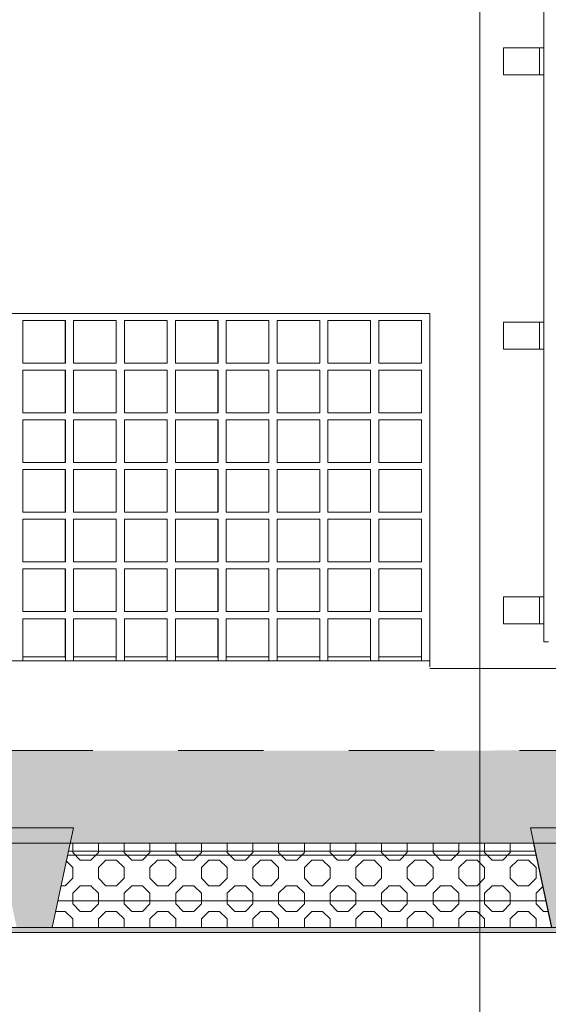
# Model space of a CAD drawing. Header units: millimetres. Extents: x -47038 to 86296, y -75637 to 48966.
# Tile 171 of 174: x 70525 to 72012, y 40534 to 43307. Entities that reach past the tile are written whole.
import ezdxf

# ---------------------------------------------------------------- set-up
doc = ezdxf.new("R2010")
doc.units = ezdxf.units.MM
doc.linetypes.add('Przerywana (2)', pattern=[48, 24, -24])
for name, color, linetype, lineweight, true_color in [('00 - DRABINA DACHOWA_Nr_pióra__95', 7, 'Continuous', 20, 0x7c7c7c), ('0_Nr_pióra__95', 7, 'Continuous', 20, 0x7c7c7c), ('280-A Dachy Powłoki_Nr_pióra__95', 7, 'Continuous', 20, 0x7c7c7c), ('410-K Osie główne_Nr_pióra__95', 7, 'Continuous', 20, 0x7c7c7c), ('450-K Belki nośne_Nr_pióra__95', 7, 'Continuous', 25, 0x7c7c7c), ('460 - Stropy_Nr_pióra__95', 7, 'Continuous', 20, 0x7c7c7c), ('Okna Archicada_Nr_pióra__95', 7, 'Continuous', 20, 0x7c7c7c)]:
    doc.layers.add(name, color=color, linetype=linetype, lineweight=lineweight, true_color=true_color)
for name, color, linetype, lineweight in [('450-K Belki_Nr_pióra__13', 7, 'Continuous', 25), ('Nowe_420 - Wełna mineralna_Nr_pióra__93', 9, 'Continuous', 20), ('XREF', 8, 'Continuous', 9)]:
    doc.layers.add(name, color=color, linetype=linetype, lineweight=lineweight)

# ---------------------------------------------------------------- blocks, each defined once
blk = doc.blocks.new('A$C67FE79C0')
at = {"layer": '280-A Dachy Powłoki_Nr_pióra__95', "linetype": 'Continuous', "lineweight": 5}
for points in [[(2971.45, 546.91), (24.72, 546.59), (24.72, 545.08), (2971.45, 545.41)], [(24.72, 545.08), (24.72, 520.99), (156.12, 521.01), (155.24, 525.13), (177.24, 525.13), (176.36, 521.01), (307.01, 521.02), (306.14, 525.13), (328.14, 525.13), (327.26, 521.03), (457, 521.04), (456.12, 525.13), (478.12, 525.13), (477.25, 521.04), (609.45, 521.06), (608.58, 525.13), (630.58, 525.13), (629.71, 521.06), (758.24, 521.07), (757.37, 525.13), (779.37, 525.13), (778.51, 521.08), (905.7, 521.09), (904.84, 525.13), (926.84, 525.13), (925.98, 521.09), (1058.53, 521.11), (1057.67, 525.13), (1079.67, 525.13), (1078.81, 521.11), (1207.44, 521.12), (1206.58, 525.13), (1228.58, 525.13), (1227.73, 521.13), (1358.14, 521.14), (1357.28, 525.13), (1379.28, 525.13), (1378.43, 521.14), (1515.84, 521.16), (1514.99, 525.13), (1536.99, 525.13), (1536.14, 521.16), (1673.31, 521.17), (1672.46, 525.13), (1694.46, 525.13), (1693.62, 521.18), (1792.42, 521.19), (1791.5, 525.13), (1827.5, 525.13), (1826.59, 521.19), (1959.72, 521.21), (1958.88, 525.13), (1980.88, 525.13), (1980.04, 521.21), (2110.56, 521.22), (2109.73, 525.13), (2131.73, 525.13), (2130.89, 521.22), (2261.08, 521.24), (2260.18, 525.13), (2296.18, 525.13), (2295.28, 521.24), (2394.9, 521.25), (2394, 525.13), (2430, 525.13), (2429.11, 521.26), (2561.6, 521.27), (2560.77, 525.13), (2582.77, 525.13), (2581.95, 521.27), (2712.14, 521.29), (2711.32, 525.13), (2733.32, 525.13), (2732.5, 521.29), (2862.17, 521.31), (2861.35, 525.13), (2883.35, 525.13), (2882.54, 521.31), (2971.45, 521.32), (2971.45, 545.41)], [(2581.95, 521.27), (2581.84, 520.77), (2712.25, 520.79), (2712.14, 521.29)]]:
    blk.add_hatch(color=8, dxfattribs=at).paths.add_polyline_path(points)
at = {"layer": '450-K Belki nośne_Nr_pióra__95', "linetype": 'Continuous', "lineweight": 5}
for points in [[(2576.77, 497.02), (2582.77, 525.13), (2560.77, 525.13), (2566.77, 497.03)], [(2727.32, 497.02), (2733.32, 525.13), (2711.32, 525.13), (2717.32, 497.03)]]:
    blk.add_hatch(color=8, dxfattribs=at).paths.add_polyline_path(points)
at = {"color": 8, "lineweight": 5}
for p, q in [((2581.84, 520.77), (2576.78, 497.04)), ((2712.19, 520.79), (2581.84, 520.77)), ((2717.26, 497.04), (2712.19, 520.79)), ((2576.78, 497.04), (2717.26, 497.04))]:
    blk.add_line(p, q, dxfattribs=at)
at = {"layer": '00 - DRABINA DACHOWA_Nr_pióra__95', "color": 8, "linetype": 'Continuous', "lineweight": 5}
for p, q in [((2715.15, 744.79), (2715.15, 766.81)), ((2703.72, 744.79), (2713.88, 744.79)), ((2703.72, 737.17), (2703.72, 744.79)), ((2713.88, 744.79), (2715.15, 744.79)), ((2713.88, 737.17), (2713.88, 744.79)), ((2715.15, 737.17), (2715.15, 744.79)), ((2703.72, 737.17), (2713.88, 737.17)), ((2713.88, 737.17), (2715.15, 737.17)), ((2715.15, 667.49), (2715.15, 737.17)), ((2703.72, 667.49), (2713.88, 667.49)), ((2703.72, 659.87), (2703.72, 667.49)), ((2713.88, 667.49), (2715.15, 667.49)), ((2713.88, 659.87), (2713.88, 667.49)), ((2715.15, 659.87), (2715.15, 667.49)), ((2703.72, 659.87), (2713.88, 659.87)), ((2713.88, 659.87), (2715.15, 659.87)), ((2715.15, 590.19), (2715.15, 659.87)), ((2703.72, 590.19), (2713.88, 590.19)), ((2703.72, 582.57), (2703.72, 590.19)), ((2713.88, 590.19), (2715.15, 590.19)), ((2713.88, 582.57), (2713.88, 590.19)), ((2715.15, 582.57), (2715.15, 590.19)), ((2703.72, 582.57), (2713.88, 582.57)), ((2713.88, 582.57), (2715.15, 582.57)), ((2715.15, 577.49), (2715.15, 582.57)), ((2715.15, 577.49), (2716.42, 577.49))]:
    blk.add_line(p, q, dxfattribs=at)
at = {"layer": '0_Nr_pióra__95', "color": 8, "linetype": 'Continuous', "lineweight": 5}
for p, q in [((2683.02, 572.17), (2423.02, 572.17)), ((2683.02, 570), (2971.42, 570))]:
    blk.add_line(p, q, dxfattribs=at)
at = {"layer": '280-A Dachy Powłoki_Nr_pióra__95', "color": 8, "linetype": 'Continuous', "lineweight": 5}
for p, q in [((2580.46, 573.22), (2568.47, 573.22)), ((2594.78, 573.22), (2582.79, 573.22)), ((2609.09, 573.22), (2597.1, 573.22)), ((2623.41, 573.22), (2611.42, 573.22)), ((2637.72, 573.22), (2625.73, 573.22)), ((2652.04, 573.23), (2640.05, 573.22)), ((2666.36, 573.23), (2654.37, 573.23)), ((2680.67, 573.23), (2668.68, 573.23)), ((2972.22, 520.82), (23.28, 520.49))]:
    blk.add_line(p, q, dxfattribs=at)
at = {"layer": '280-A Dachy Powłoki_Nr_pióra__95', "color": 8, "linetype": 'Przerywana (2)', "lineweight": 5}
blk.add_line((2972.22, 546.91), (23.28, 546.59), dxfattribs=at)
at = {"layer": '410-K Osie główne_Nr_pióra__95', "color": 8, "linetype": 'Continuous', "lineweight": 5}
blk.add_line((2697.12, 900), (2697.12, -300), dxfattribs=at)
at = {"layer": '450-K Belki nośne_Nr_pióra__95', "color": 8, "linetype": 'Continuous', "lineweight": 5}
for p, q in [((2560.77, 525.13), (2582.77, 525.13)), ((2582.77, 525.13), (2576.77, 497.02)), ((2711.32, 525.13), (2717.32, 497.03)), ((2711.32, 525.13), (2733.32, 525.13)), ((2566.77, 497.03), (2576.77, 497.02))]:
    blk.add_line(p, q, dxfattribs=at)
at = {"layer": '450-K Belki_Nr_pióra__13', "color": 8, "linetype": 'Continuous', "lineweight": 5}
blk.add_line((2581.36, 518.5), (2712.73, 518.5), dxfattribs=at)
at = {"layer": '460 - Stropy_Nr_pióra__95', "color": 8, "linetype": 'Continuous', "lineweight": 5}
for p, q in [((2712.98, 517.37), (2581.11, 517.37)), ((2715.71, 504.57), (2578.38, 504.57))]:
    blk.add_line(p, q, dxfattribs=at)
at = {"layer": 'Nowe_420 - Wełna mineralna_Nr_pióra__93', "color": 8, "linetype": 'Continuous', "lineweight": 5}
for p, q in [((2581.84, 520.77), (2576.78, 497.04)), ((2712.19, 520.79), (2581.84, 520.77)), ((2582.54, 518.16), (2582.54, 520.77)), ((2589.78, 518.16), (2589.78, 520.77)), ((2597.02, 518.16), (2597.02, 520.77)), ((2604.27, 518.16), (2604.27, 520.77)), ((2611.51, 518.16), (2611.51, 520.78)), ((2618.75, 518.16), (2618.75, 520.78)), ((2626, 518.16), (2626, 520.78)), ((2633.24, 518.16), (2633.24, 520.78)), ((2640.48, 518.16), (2640.48, 520.78)), ((2647.72, 518.16), (2647.72, 520.78)), ((2654.97, 518.16), (2654.97, 520.78)), ((2662.21, 518.16), (2662.21, 520.78)), ((2669.45, 518.16), (2669.45, 520.78)), ((2676.69, 518.16), (2676.69, 520.78)), ((2683.94, 518.16), (2683.94, 520.78)), ((2691.18, 518.16), (2691.18, 520.78)), ((2698.42, 518.16), (2698.42, 520.79)), ((2705.66, 518.16), (2705.66, 520.79)), ((2717.26, 497.04), (2712.19, 520.79)), ((2582.54, 518.16), (2584.66, 516.03)), ((2584.66, 516.03), (2587.66, 516.03)), ((2587.66, 516.03), (2589.78, 518.16)), ((2589.78, 513.91), (2591.9, 516.03)), ((2591.9, 516.03), (2594.9, 516.03)), ((2594.9, 516.03), (2597.02, 513.91)), ((2597.02, 518.16), (2599.15, 516.03)), ((2599.15, 516.03), (2602.15, 516.03)), ((2602.15, 516.03), (2604.27, 518.16)), ((2604.27, 513.91), (2606.39, 516.03)), ((2606.39, 516.03), (2609.39, 516.03)), ((2609.39, 516.03), (2611.51, 513.91)), ((2611.51, 518.16), (2613.63, 516.03)), ((2613.63, 516.03), (2616.63, 516.03)), ((2616.63, 516.03), (2618.75, 518.16)), ((2618.75, 513.91), (2620.87, 516.03)), ((2620.87, 516.03), (2623.87, 516.03)), ((2623.87, 516.03), (2626, 513.91)), ((2626, 518.16), (2628.12, 516.03)), ((2628.12, 516.03), (2631.12, 516.03)), ((2631.12, 516.03), (2633.24, 518.16)), ((2633.24, 513.91), (2635.36, 516.03)), ((2635.36, 516.03), (2638.36, 516.03)), ((2638.36, 516.03), (2640.48, 513.91)), ((2640.48, 518.16), (2642.6, 516.03)), ((2642.6, 516.03), (2645.6, 516.03)), ((2645.6, 516.03), (2647.72, 518.16)), ((2647.72, 513.91), (2649.84, 516.03)), ((2649.84, 516.03), (2652.84, 516.03)), ((2652.84, 516.03), (2654.97, 513.91)), ((2654.97, 518.16), (2657.09, 516.03)), ((2657.09, 516.03), (2660.09, 516.03)), ((2660.09, 516.03), (2662.21, 518.16)), ((2662.21, 513.91), (2664.33, 516.03)), ((2664.33, 516.03), (2667.33, 516.03)), ((2667.33, 516.03), (2669.45, 513.91)), ((2669.45, 518.16), (2671.57, 516.03)), ((2671.57, 516.03), (2674.57, 516.03)), ((2674.57, 516.03), (2676.69, 518.16)), ((2676.69, 513.91), (2678.82, 516.03)), ((2678.82, 516.03), (2681.82, 516.03)), ((2681.82, 516.03), (2683.94, 513.91)), ((2683.94, 518.16), (2686.06, 516.03)), ((2686.06, 516.03), (2689.06, 516.03)), ((2689.06, 516.03), (2691.18, 518.16)), ((2691.18, 513.91), (2693.3, 516.03)), ((2693.3, 516.03), (2696.3, 516.03)), ((2696.3, 516.03), (2698.42, 513.91)), ((2698.42, 518.16), (2700.54, 516.03)), ((2700.54, 516.03), (2703.54, 516.03)), ((2703.54, 516.03), (2705.66, 518.16)), ((2705.66, 513.91), (2707.79, 516.03)), ((2707.79, 516.03), (2710.79, 516.03)), ((2710.79, 516.03), (2712.91, 513.91)), ((2580.76, 515.7), (2582.54, 513.91)), ((2582.54, 510.91), (2582.54, 513.91)), ((2589.78, 510.91), (2589.78, 513.91)), ((2597.02, 510.91), (2597.02, 513.91)), ((2604.27, 510.91), (2604.27, 513.91)), ((2611.51, 510.91), (2611.51, 513.91)), ((2618.75, 510.91), (2618.75, 513.91)), ((2626, 510.91), (2626, 513.91)), ((2633.24, 510.91), (2633.24, 513.91)), ((2640.48, 510.91), (2640.48, 513.91)), ((2647.72, 510.91), (2647.72, 513.91)), ((2654.97, 510.91), (2654.97, 513.91)), ((2662.21, 510.91), (2662.21, 513.91)), ((2669.45, 510.91), (2669.45, 513.91)), ((2676.69, 510.91), (2676.69, 513.91)), ((2683.94, 510.91), (2683.94, 513.91)), ((2691.18, 510.91), (2691.18, 513.91)), ((2698.42, 510.91), (2698.42, 513.91)), ((2705.66, 510.91), (2705.66, 513.91)), ((2712.91, 510.91), (2712.91, 513.91)), ((2580.42, 508.79), (2582.54, 510.91)), ((2589.78, 510.91), (2591.9, 508.79)), ((2594.9, 508.79), (2597.02, 510.91)), ((2604.27, 510.91), (2606.39, 508.79)), ((2609.39, 508.79), (2611.51, 510.91)), ((2618.75, 510.91), (2620.87, 508.79)), ((2623.87, 508.79), (2626, 510.91)), ((2633.24, 510.91), (2635.36, 508.79)), ((2638.36, 508.79), (2640.48, 510.91)), ((2647.72, 510.91), (2649.84, 508.79)), ((2652.84, 508.79), (2654.97, 510.91)), ((2662.21, 510.91), (2664.33, 508.79)), ((2667.33, 508.79), (2669.45, 510.91)), ((2676.69, 510.91), (2678.82, 508.79)), ((2681.82, 508.79), (2683.94, 510.91)), ((2691.18, 510.91), (2693.3, 508.79)), ((2696.3, 508.79), (2698.42, 510.91)), ((2705.66, 510.91), (2707.79, 508.79)), ((2710.79, 508.79), (2712.91, 510.91)), ((2579.28, 508.79), (2580.42, 508.79)), ((2582.54, 506.67), (2584.66, 508.79)), ((2584.66, 508.79), (2587.66, 508.79)), ((2587.66, 508.79), (2589.78, 506.67)), ((2591.9, 508.79), (2594.9, 508.79)), ((2597.02, 506.67), (2599.15, 508.79)), ((2599.15, 508.79), (2602.15, 508.79)), ((2602.15, 508.79), (2604.27, 506.67)), ((2606.39, 508.79), (2609.39, 508.79)), ((2611.51, 506.67), (2613.63, 508.79)), ((2613.63, 508.79), (2616.63, 508.79)), ((2616.63, 508.79), (2618.75, 506.67)), ((2620.87, 508.79), (2623.87, 508.79)), ((2626, 506.67), (2628.12, 508.79)), ((2628.12, 508.79), (2631.12, 508.79)), ((2631.12, 508.79), (2633.24, 506.67)), ((2635.36, 508.79), (2638.36, 508.79)), ((2640.48, 506.67), (2642.6, 508.79)), ((2642.6, 508.79), (2645.6, 508.79)), ((2645.6, 508.79), (2647.72, 506.67)), ((2649.84, 508.79), (2652.84, 508.79)), ((2654.97, 506.67), (2657.09, 508.79)), ((2657.09, 508.79), (2660.09, 508.79)), ((2660.09, 508.79), (2662.21, 506.67)), ((2664.33, 508.79), (2667.33, 508.79)), ((2669.45, 506.67), (2671.57, 508.79)), ((2671.57, 508.79), (2674.57, 508.79)), ((2674.57, 508.79), (2676.69, 506.67)), ((2678.82, 508.79), (2681.82, 508.79)), ((2683.94, 506.67), (2686.06, 508.79)), ((2686.06, 508.79), (2689.06, 508.79)), ((2689.06, 508.79), (2691.18, 506.67)), ((2693.3, 508.79), (2696.3, 508.79)), ((2698.42, 506.67), (2700.54, 508.79)), ((2700.54, 508.79), (2703.54, 508.79)), ((2703.54, 508.79), (2705.66, 506.67)), ((2707.79, 508.79), (2710.79, 508.79)), ((2712.91, 506.67), (2714.8, 508.57)), ((2582.54, 503.67), (2582.54, 506.67)), ((2589.78, 503.67), (2589.78, 506.67)), ((2597.02, 503.67), (2597.02, 506.67)), ((2604.27, 503.67), (2604.27, 506.67)), ((2611.51, 503.67), (2611.51, 506.67)), ((2618.75, 503.67), (2618.75, 506.67)), ((2626, 503.67), (2626, 506.67)), ((2633.24, 503.67), (2633.24, 506.67)), ((2640.48, 503.67), (2640.48, 506.67)), ((2647.72, 503.67), (2647.72, 506.67)), ((2654.97, 503.67), (2654.97, 506.67)), ((2662.21, 503.67), (2662.21, 506.67)), ((2669.45, 503.67), (2669.45, 506.67)), ((2676.69, 503.67), (2676.69, 506.67)), ((2683.94, 503.67), (2683.94, 506.67)), ((2691.18, 503.67), (2691.18, 506.67)), ((2698.42, 503.67), (2698.42, 506.67)), ((2705.66, 503.67), (2705.66, 506.67)), ((2712.91, 503.67), (2712.91, 506.67)), ((2582.54, 503.67), (2584.66, 501.55)), ((2587.66, 501.55), (2589.78, 503.67)), ((2597.02, 503.67), (2599.15, 501.55)), ((2602.15, 501.55), (2604.27, 503.67)), ((2611.51, 503.67), (2613.63, 501.55)), ((2616.63, 501.55), (2618.75, 503.67)), ((2626, 503.67), (2628.12, 501.55)), ((2631.12, 501.55), (2633.24, 503.67)), ((2640.48, 503.67), (2642.6, 501.55)), ((2645.6, 501.55), (2647.72, 503.67)), ((2654.97, 503.67), (2657.09, 501.55)), ((2660.09, 501.55), (2662.21, 503.67)), ((2669.45, 503.67), (2671.57, 501.55)), ((2674.57, 501.55), (2676.69, 503.67)), ((2683.94, 503.67), (2686.06, 501.55)), ((2689.06, 501.55), (2691.18, 503.67)), ((2698.42, 503.67), (2700.54, 501.55)), ((2703.54, 501.55), (2705.66, 503.67)), ((2712.91, 503.67), (2715.03, 501.55)), ((2577.74, 501.55), (2580.42, 501.55)), ((2580.42, 501.55), (2582.54, 499.43)), ((2582.54, 497.04), (2582.54, 499.43)), ((2584.66, 501.55), (2587.66, 501.55)), ((2589.78, 499.43), (2591.9, 501.55)), ((2589.78, 497.04), (2589.78, 499.43)), ((2591.9, 501.55), (2594.9, 501.55)), ((2594.9, 501.55), (2597.02, 499.43)), ((2597.02, 497.04), (2597.02, 499.43)), ((2599.15, 501.55), (2602.15, 501.55)), ((2604.27, 499.43), (2606.39, 501.55)), ((2604.27, 497.04), (2604.27, 499.43)), ((2606.39, 501.55), (2609.39, 501.55)), ((2609.39, 501.55), (2611.51, 499.43)), ((2611.51, 497.04), (2611.51, 499.43)), ((2613.63, 501.55), (2616.63, 501.55)), ((2618.75, 499.43), (2620.87, 501.55)), ((2618.75, 497.04), (2618.75, 499.43)), ((2620.87, 501.55), (2623.87, 501.55)), ((2623.87, 501.55), (2626, 499.43)), ((2626, 497.04), (2626, 499.43)), ((2628.12, 501.55), (2631.12, 501.55)), ((2633.24, 499.43), (2635.36, 501.55)), ((2633.24, 497.04), (2633.24, 499.43)), ((2635.36, 501.55), (2638.36, 501.55)), ((2638.36, 501.55), (2640.48, 499.43)), ((2640.48, 497.04), (2640.48, 499.43)), ((2642.6, 501.55), (2645.6, 501.55)), ((2647.72, 499.43), (2649.84, 501.55)), ((2647.72, 497.04), (2647.72, 499.43)), ((2649.84, 501.55), (2652.84, 501.55)), ((2652.84, 501.55), (2654.97, 499.43)), ((2654.97, 497.04), (2654.97, 499.43)), ((2657.09, 501.55), (2660.09, 501.55)), ((2662.21, 499.43), (2664.33, 501.55)), ((2662.21, 497.04), (2662.21, 499.43)), ((2664.33, 501.55), (2667.33, 501.55)), ((2667.33, 501.55), (2669.45, 499.43)), ((2669.45, 497.04), (2669.45, 499.43)), ((2671.57, 501.55), (2674.57, 501.55)), ((2676.69, 499.43), (2678.82, 501.55)), ((2676.69, 497.04), (2676.69, 499.43)), ((2678.82, 501.55), (2681.82, 501.55)), ((2681.82, 501.55), (2683.94, 499.43)), ((2683.94, 497.04), (2683.94, 499.43)), ((2686.06, 501.55), (2689.06, 501.55)), ((2691.18, 499.43), (2693.3, 501.55)), ((2691.18, 497.04), (2691.18, 499.43)), ((2693.3, 501.55), (2696.3, 501.55)), ((2696.3, 501.55), (2698.42, 499.43)), ((2698.42, 497.04), (2698.42, 499.43)), ((2700.54, 501.55), (2703.54, 501.55)), ((2705.66, 499.43), (2707.79, 501.55)), ((2705.66, 497.04), (2705.66, 499.43)), ((2707.79, 501.55), (2710.79, 501.55)), ((2710.79, 501.55), (2712.91, 499.43)), ((2712.91, 497.04), (2712.91, 499.43)), ((2715.03, 501.55), (2716.3, 501.55)), ((2525.54, 497.03), (2775.55, 497.03)), ((2576.78, 497.04), (2717.26, 497.04)), ((2775.55, 495.63), (2525.54, 495.63))]:
    blk.add_line(p, q, dxfattribs=at)
at = {"layer": 'Nowe_420 - Wełna mineralna_Nr_pióra__93', "color": 8, "linetype": 'Continuous', "lineweight": 5, "extrusion": (0, 0, -1)}
for points in [[(-2775.55, 495.63), (-2525.54, 497.03), (-2525.54, 495.63)], [(-2525.54, 497.03), (-2775.55, 495.63), (-2775.55, 497.03)]]:
    blk.add_solid(points, dxfattribs=at)
at = {"layer": 'Okna Archicada_Nr_pióra__95', "color": 8, "linetype": 'Continuous', "lineweight": 5}
for p, q in [((2423.02, 670), (2683.02, 670)), ((2683, 670), (2683, 572.35)), ((2683, 670), (2683, 572.21)), ((2683.02, 670), (2683.02, 570.47)), ((2568.47, 668), (2580.47, 668)), ((2568.47, 656), (2568.47, 668)), ((2568.47, 668), (2568.47, 656)), ((2568.47, 668), (2568.47, 668)), ((2580.46, 668), (2580.46, 656)), ((2580.46, 656), (2580.46, 668)), ((2580.47, 668), (2580.47, 656)), ((2580.47, 656), (2580.47, 668)), ((2582.79, 668), (2594.79, 668)), ((2582.79, 656), (2582.79, 668)), ((2582.79, 668), (2582.79, 656)), ((2582.79, 668), (2582.79, 668)), ((2594.78, 668), (2594.78, 656)), ((2594.78, 656), (2594.78, 668)), ((2594.79, 668), (2594.79, 656)), ((2594.79, 656), (2594.79, 668)), ((2597.1, 668), (2609.1, 668)), ((2597.1, 656), (2597.1, 668)), ((2597.1, 668), (2597.1, 656)), ((2597.1, 668), (2597.1, 668)), ((2609.09, 668), (2609.09, 656)), ((2609.09, 656), (2609.09, 668)), ((2609.1, 668), (2609.1, 656)), ((2609.1, 656), (2609.1, 668)), ((2611.42, 668), (2623.42, 668)), ((2611.42, 656), (2611.42, 668)), ((2611.42, 668), (2611.42, 656)), ((2611.42, 668), (2611.42, 668)), ((2623.41, 668), (2623.41, 656)), ((2623.41, 656), (2623.41, 668)), ((2623.42, 668), (2623.42, 656)), ((2623.42, 656), (2623.42, 668)), ((2625.73, 668), (2625.73, 656)), ((2625.74, 668), (2625.73, 668)), ((2625.74, 668), (2637.74, 668)), ((2625.74, 656), (2625.74, 668)), ((2637.72, 668), (2637.72, 656)), ((2637.72, 656), (2637.72, 668)), ((2637.73, 656), (2637.73, 668)), ((2637.74, 668), (2637.74, 656)), ((2640.05, 668), (2652.05, 668)), ((2640.05, 656), (2640.05, 668)), ((2640.05, 668), (2640.05, 656)), ((2640.05, 668), (2640.05, 668)), ((2652.04, 668), (2652.04, 656)), ((2652.04, 656), (2652.04, 668)), ((2652.05, 668), (2652.05, 656)), ((2652.05, 656), (2652.05, 668)), ((2654.37, 668), (2666.37, 668)), ((2654.37, 656), (2654.37, 668)), ((2654.37, 668), (2654.37, 656)), ((2654.37, 668), (2654.37, 668)), ((2666.35, 668), (2666.35, 656)), ((2666.36, 656), (2666.36, 668)), ((2666.37, 668), (2666.37, 656)), ((2666.37, 656), (2666.37, 668)), ((2668.68, 668), (2680.68, 668)), ((2668.68, 656), (2668.68, 668)), ((2668.68, 668), (2668.68, 656)), ((2668.68, 668), (2668.68, 668)), ((2680.67, 668), (2680.67, 656)), ((2680.67, 656), (2680.67, 668)), ((2680.68, 668), (2680.68, 656)), ((2680.68, 656), (2680.68, 668)), ((2580.47, 656), (2568.47, 656)), ((2568.47, 656), (2568.47, 656)), ((2594.79, 656), (2582.79, 656)), ((2582.79, 656), (2582.79, 656)), ((2609.1, 656), (2597.1, 656)), ((2597.1, 656), (2597.1, 656)), ((2623.42, 656), (2611.42, 656)), ((2611.42, 656), (2611.42, 656)), ((2625.73, 656), (2625.74, 656)), ((2637.74, 656), (2625.74, 656)), ((2652.05, 656), (2640.05, 656)), ((2640.05, 656), (2640.05, 656)), ((2666.37, 656), (2654.37, 656)), ((2654.37, 656), (2654.37, 656)), ((2680.68, 656), (2668.68, 656)), ((2668.68, 656), (2668.68, 656)), ((2568.47, 654), (2580.47, 654)), ((2568.47, 642), (2568.47, 654)), ((2568.47, 654), (2568.47, 642)), ((2568.47, 654), (2568.47, 654)), ((2580.46, 654), (2580.46, 642)), ((2580.46, 642), (2580.46, 654)), ((2580.47, 654), (2580.47, 642)), ((2580.47, 642), (2580.47, 654)), ((2582.79, 654), (2594.79, 654)), ((2582.79, 642), (2582.79, 654)), ((2582.79, 654), (2582.79, 642)), ((2582.79, 654), (2582.79, 654)), ((2594.78, 654), (2594.78, 642)), ((2594.78, 642), (2594.78, 654)), ((2594.79, 654), (2594.79, 642)), ((2594.79, 642), (2594.79, 654)), ((2597.1, 654), (2609.1, 654)), ((2597.1, 642), (2597.1, 654)), ((2597.1, 654), (2597.1, 642)), ((2597.1, 654), (2597.1, 654)), ((2609.09, 654), (2609.09, 642)), ((2609.09, 642), (2609.09, 654)), ((2609.1, 654), (2609.1, 642)), ((2609.1, 642), (2609.1, 654)), ((2611.42, 654), (2623.42, 654)), ((2611.42, 642), (2611.42, 654)), ((2611.42, 654), (2611.42, 642)), ((2611.42, 654), (2611.42, 654)), ((2623.41, 654), (2623.41, 642)), ((2623.41, 642), (2623.41, 654)), ((2623.42, 654), (2623.42, 642)), ((2623.42, 642), (2623.42, 654)), ((2625.73, 654), (2625.73, 642)), ((2625.74, 654), (2625.73, 654)), ((2625.74, 654), (2637.74, 654)), ((2625.74, 642), (2625.74, 654)), ((2637.72, 654), (2637.72, 642)), ((2637.72, 642), (2637.72, 654)), ((2637.73, 642), (2637.73, 654)), ((2637.74, 654), (2637.74, 642)), ((2640.05, 654), (2652.05, 654)), ((2640.05, 642), (2640.05, 654)), ((2640.05, 654), (2640.05, 642)), ((2640.05, 654), (2640.05, 654)), ((2652.04, 654), (2652.04, 642)), ((2652.04, 642), (2652.04, 654)), ((2652.05, 654), (2652.05, 642)), ((2652.05, 642), (2652.05, 654)), ((2654.37, 654), (2666.37, 654)), ((2654.37, 642), (2654.37, 654)), ((2654.37, 654), (2654.37, 642)), ((2654.37, 654), (2654.37, 654)), ((2666.35, 654), (2666.35, 642)), ((2666.36, 642), (2666.36, 654)), ((2666.37, 654), (2666.37, 642)), ((2666.37, 642), (2666.37, 654)), ((2668.68, 654), (2680.68, 654)), ((2668.68, 642), (2668.68, 654)), ((2668.68, 654), (2668.68, 642)), ((2668.68, 654), (2668.68, 654)), ((2680.67, 654), (2680.67, 642)), ((2680.67, 642), (2680.67, 654)), ((2680.68, 654), (2680.68, 642)), ((2680.68, 642), (2680.68, 654)), ((2580.47, 642), (2568.47, 642)), ((2568.47, 642), (2568.47, 642)), ((2594.79, 642), (2582.79, 642)), ((2582.79, 642), (2582.79, 642)), ((2609.1, 642), (2597.1, 642)), ((2597.1, 642), (2597.1, 642)), ((2623.42, 642), (2611.42, 642)), ((2611.42, 642), (2611.42, 642)), ((2625.73, 642), (2625.74, 642)), ((2637.74, 642), (2625.74, 642)), ((2652.05, 642), (2640.05, 642)), ((2640.05, 642), (2640.05, 642)), ((2666.37, 642), (2654.37, 642)), ((2654.37, 642), (2654.37, 642)), ((2680.68, 642), (2668.68, 642)), ((2668.68, 642), (2668.68, 642)), ((2568.47, 640), (2580.47, 640)), ((2568.47, 628), (2568.47, 640)), ((2568.47, 640), (2568.47, 628)), ((2568.47, 640), (2568.47, 640)), ((2580.46, 640), (2580.46, 628)), ((2580.46, 628), (2580.46, 640)), ((2580.47, 640), (2580.47, 628)), ((2580.47, 628), (2580.47, 640)), ((2582.79, 640), (2594.79, 640)), ((2582.79, 628), (2582.79, 640)), ((2582.79, 640), (2582.79, 628)), ((2582.79, 640), (2582.79, 640)), ((2594.78, 640), (2594.78, 628)), ((2594.78, 628), (2594.78, 640)), ((2594.79, 640), (2594.79, 628)), ((2594.79, 628), (2594.79, 640)), ((2597.1, 640), (2609.1, 640)), ((2597.1, 628), (2597.1, 640)), ((2597.1, 640), (2597.1, 628)), ((2597.1, 640), (2597.1, 640)), ((2609.09, 640), (2609.09, 628)), ((2609.09, 628), (2609.09, 640)), ((2609.1, 640), (2609.1, 628)), ((2609.1, 628), (2609.1, 640)), ((2611.42, 640), (2623.42, 640)), ((2611.42, 628), (2611.42, 640)), ((2611.42, 640), (2611.42, 628)), ((2611.42, 640), (2611.42, 640)), ((2623.41, 640), (2623.41, 628)), ((2623.41, 628), (2623.41, 640)), ((2623.42, 640), (2623.42, 628)), ((2623.42, 628), (2623.42, 640)), ((2625.73, 640), (2625.73, 628)), ((2625.74, 640), (2625.73, 640)), ((2625.74, 640), (2637.74, 640)), ((2625.74, 628), (2625.74, 640)), ((2637.72, 640), (2637.72, 628)), ((2637.72, 628), (2637.72, 640)), ((2637.73, 628), (2637.73, 640)), ((2637.74, 640), (2637.74, 628)), ((2640.05, 640), (2652.05, 640)), ((2640.05, 628), (2640.05, 640)), ((2640.05, 640), (2640.05, 628)), ((2640.05, 640), (2640.05, 640)), ((2652.04, 640), (2652.04, 628)), ((2652.04, 628), (2652.04, 640)), ((2652.05, 640), (2652.05, 628)), ((2652.05, 628), (2652.05, 640)), ((2654.37, 640), (2666.37, 640)), ((2654.37, 628), (2654.37, 640)), ((2654.37, 640), (2654.37, 628)), ((2654.37, 640), (2654.37, 640)), ((2666.35, 640), (2666.35, 628)), ((2666.36, 628), (2666.36, 640)), ((2666.37, 640), (2666.37, 628)), ((2666.37, 628), (2666.37, 640)), ((2668.68, 640), (2680.68, 640)), ((2668.68, 628), (2668.68, 640)), ((2668.68, 640), (2668.68, 628)), ((2668.68, 640), (2668.68, 640)), ((2680.67, 640), (2680.67, 628)), ((2680.67, 628), (2680.67, 640)), ((2680.68, 640), (2680.68, 628)), ((2680.68, 628), (2680.68, 640)), ((2580.47, 628), (2568.47, 628)), ((2568.47, 628), (2568.47, 628)), ((2594.79, 628), (2582.79, 628)), ((2582.79, 628), (2582.79, 628)), ((2609.1, 628), (2597.1, 628)), ((2597.1, 628), (2597.1, 628)), ((2623.42, 628), (2611.42, 628)), ((2611.42, 628), (2611.42, 628)), ((2625.73, 628), (2625.74, 628)), ((2637.74, 628), (2625.74, 628)), ((2652.05, 628), (2640.05, 628)), ((2640.05, 628), (2640.05, 628)), ((2666.37, 628), (2654.37, 628)), ((2654.37, 628), (2654.37, 628)), ((2680.68, 628), (2668.68, 628)), ((2668.68, 628), (2668.68, 628)), ((2568.47, 626), (2580.47, 626)), ((2568.47, 614), (2568.47, 626)), ((2568.47, 626), (2568.47, 614)), ((2568.47, 626), (2568.47, 626)), ((2580.46, 626), (2580.46, 614)), ((2580.46, 614), (2580.46, 626)), ((2580.47, 626), (2580.47, 614)), ((2580.47, 614), (2580.47, 626)), ((2582.79, 626), (2594.79, 626)), ((2582.79, 614), (2582.79, 626)), ((2582.79, 626), (2582.79, 614)), ((2582.79, 626), (2582.79, 626)), ((2594.78, 626), (2594.78, 614)), ((2594.78, 614), (2594.78, 626)), ((2594.79, 626), (2594.79, 614)), ((2594.79, 614), (2594.79, 626)), ((2597.1, 626), (2609.1, 626)), ((2597.1, 614), (2597.1, 626)), ((2597.1, 626), (2597.1, 614)), ((2597.1, 626), (2597.1, 626)), ((2609.09, 626), (2609.09, 614)), ((2609.09, 614), (2609.09, 626)), ((2609.1, 626), (2609.1, 614)), ((2609.1, 614), (2609.1, 626)), ((2611.42, 626), (2623.42, 626)), ((2611.42, 614), (2611.42, 626)), ((2611.42, 626), (2611.42, 614)), ((2611.42, 626), (2611.42, 626)), ((2623.41, 626), (2623.41, 614)), ((2623.41, 614), (2623.41, 626)), ((2623.42, 626), (2623.42, 614)), ((2623.42, 614), (2623.42, 626)), ((2625.73, 626), (2625.73, 614)), ((2625.74, 626), (2625.73, 626)), ((2625.74, 626), (2637.74, 626)), ((2625.74, 614), (2625.74, 626)), ((2637.72, 626), (2637.72, 614)), ((2637.72, 614), (2637.72, 626)), ((2637.73, 614), (2637.73, 626)), ((2637.74, 626), (2637.74, 614)), ((2640.05, 626), (2652.05, 626)), ((2640.05, 614), (2640.05, 626)), ((2640.05, 626), (2640.05, 614)), ((2640.05, 626), (2640.05, 626)), ((2652.04, 626), (2652.04, 614)), ((2652.04, 614), (2652.04, 626)), ((2652.05, 626), (2652.05, 614)), ((2652.05, 614), (2652.05, 626)), ((2654.37, 626), (2666.37, 626)), ((2654.37, 614), (2654.37, 626)), ((2654.37, 626), (2654.37, 614)), ((2654.37, 626), (2654.37, 626)), ((2666.35, 626), (2666.35, 614)), ((2666.36, 614), (2666.36, 626)), ((2666.37, 626), (2666.37, 614)), ((2666.37, 614), (2666.37, 626)), ((2668.68, 626), (2680.68, 626)), ((2668.68, 614), (2668.68, 626)), ((2668.68, 626), (2668.68, 614)), ((2668.68, 626), (2668.68, 626)), ((2680.67, 626), (2680.67, 614)), ((2680.67, 614), (2680.67, 626)), ((2680.68, 626), (2680.68, 614)), ((2680.68, 614), (2680.68, 626)), ((2580.47, 614), (2568.47, 614)), ((2568.47, 614), (2568.47, 614)), ((2594.79, 614), (2582.79, 614)), ((2582.79, 614), (2582.79, 614)), ((2609.1, 614), (2597.1, 614)), ((2597.1, 614), (2597.1, 614)), ((2623.42, 614), (2611.42, 614)), ((2611.42, 614), (2611.42, 614)), ((2625.73, 614), (2625.74, 614)), ((2637.74, 614), (2625.74, 614)), ((2652.05, 614), (2640.05, 614)), ((2640.05, 614), (2640.05, 614)), ((2666.37, 614), (2654.37, 614)), ((2654.37, 614), (2654.37, 614)), ((2680.68, 614), (2668.68, 614)), ((2668.68, 614), (2668.68, 614)), ((2568.47, 612), (2580.47, 612)), ((2568.47, 600), (2568.47, 612)), ((2568.47, 612), (2568.47, 600)), ((2568.47, 612), (2568.47, 612)), ((2580.46, 612), (2580.46, 600)), ((2580.46, 600), (2580.46, 612)), ((2580.47, 612), (2580.47, 600)), ((2580.47, 600), (2580.47, 612)), ((2582.79, 612), (2594.79, 612)), ((2582.79, 600), (2582.79, 612)), ((2582.79, 612), (2582.79, 600)), ((2582.79, 612), (2582.79, 612)), ((2594.78, 612), (2594.78, 600)), ((2594.78, 600), (2594.78, 612)), ((2594.79, 612), (2594.79, 600)), ((2594.79, 600), (2594.79, 612)), ((2597.1, 612), (2609.1, 612)), ((2597.1, 600), (2597.1, 612)), ((2597.1, 612), (2597.1, 600)), ((2597.1, 612), (2597.1, 612)), ((2609.09, 612), (2609.09, 600)), ((2609.09, 600), (2609.09, 612)), ((2609.1, 612), (2609.1, 600)), ((2609.1, 600), (2609.1, 612)), ((2611.42, 612), (2623.42, 612)), ((2611.42, 600), (2611.42, 612)), ((2611.42, 612), (2611.42, 600)), ((2611.42, 612), (2611.42, 612)), ((2623.41, 612), (2623.41, 600)), ((2623.41, 600), (2623.41, 612)), ((2623.42, 612), (2623.42, 600)), ((2623.42, 600), (2623.42, 612)), ((2625.73, 612), (2625.73, 600)), ((2625.74, 612), (2625.73, 612)), ((2625.74, 612), (2637.74, 612)), ((2625.74, 600), (2625.74, 612)), ((2637.72, 612), (2637.72, 600)), ((2637.72, 600), (2637.72, 612)), ((2637.73, 600), (2637.73, 612)), ((2637.74, 612), (2637.74, 600)), ((2640.05, 612), (2652.05, 612)), ((2640.05, 600), (2640.05, 612)), ((2640.05, 612), (2640.05, 600)), ((2640.05, 612), (2640.05, 612)), ((2652.04, 612), (2652.04, 600)), ((2652.04, 600), (2652.04, 612)), ((2652.05, 612), (2652.05, 600)), ((2652.05, 600), (2652.05, 612)), ((2654.37, 612), (2666.37, 612)), ((2654.37, 600), (2654.37, 612)), ((2654.37, 612), (2654.37, 600)), ((2654.37, 612), (2654.37, 612)), ((2666.35, 612), (2666.35, 600)), ((2666.36, 600), (2666.36, 612)), ((2666.37, 612), (2666.37, 600)), ((2666.37, 600), (2666.37, 612)), ((2668.68, 612), (2680.68, 612)), ((2668.68, 600), (2668.68, 612)), ((2668.68, 612), (2668.68, 600)), ((2668.68, 612), (2668.68, 612)), ((2680.67, 612), (2680.67, 600)), ((2680.67, 600), (2680.67, 612)), ((2680.68, 612), (2680.68, 600)), ((2680.68, 600), (2680.68, 612)), ((2580.47, 600), (2568.47, 600)), ((2568.47, 600), (2568.47, 600)), ((2594.79, 600), (2582.79, 600)), ((2582.79, 600), (2582.79, 600)), ((2609.1, 600), (2597.1, 600)), ((2597.1, 600), (2597.1, 600)), ((2623.42, 600), (2611.42, 600)), ((2611.42, 600), (2611.42, 600)), ((2625.73, 600), (2625.74, 600)), ((2637.74, 600), (2625.74, 600)), ((2652.05, 600), (2640.05, 600)), ((2640.05, 600), (2640.05, 600)), ((2666.37, 600), (2654.37, 600)), ((2654.37, 600), (2654.37, 600)), ((2680.68, 600), (2668.68, 600)), ((2668.68, 600), (2668.68, 600)), ((2568.47, 598), (2580.47, 598)), ((2568.47, 586), (2568.47, 598)), ((2568.47, 598), (2568.47, 586)), ((2568.47, 598), (2568.47, 598)), ((2580.46, 598), (2580.46, 586)), ((2580.46, 586), (2580.46, 598)), ((2580.47, 598), (2580.47, 586)), ((2580.47, 586), (2580.47, 598)), ((2582.79, 598), (2594.79, 598)), ((2582.79, 586), (2582.79, 598)), ((2582.79, 598), (2582.79, 586)), ((2582.79, 598), (2582.79, 598)), ((2594.78, 598), (2594.78, 586)), ((2594.78, 586), (2594.78, 598)), ((2594.79, 598), (2594.79, 586)), ((2594.79, 586), (2594.79, 598)), ((2597.1, 598), (2609.1, 598)), ((2597.1, 586), (2597.1, 598)), ((2597.1, 598), (2597.1, 586)), ((2597.1, 598), (2597.1, 598)), ((2609.09, 598), (2609.09, 586)), ((2609.09, 586), (2609.09, 598)), ((2609.1, 598), (2609.1, 586)), ((2609.1, 586), (2609.1, 598)), ((2611.42, 598), (2623.42, 598)), ((2611.42, 586), (2611.42, 598)), ((2611.42, 598), (2611.42, 586)), ((2611.42, 598), (2611.42, 598)), ((2623.41, 598), (2623.41, 586)), ((2623.41, 586), (2623.41, 598)), ((2623.42, 598), (2623.42, 586)), ((2623.42, 586), (2623.42, 598)), ((2625.73, 598), (2625.73, 586)), ((2625.74, 598), (2625.73, 598)), ((2625.74, 598), (2637.74, 598)), ((2625.74, 586), (2625.74, 598)), ((2637.72, 598), (2637.72, 586)), ((2637.72, 586), (2637.72, 598)), ((2637.73, 586), (2637.73, 598)), ((2637.74, 598), (2637.74, 586)), ((2640.05, 598), (2652.05, 598)), ((2640.05, 586), (2640.05, 598)), ((2640.05, 598), (2640.05, 586)), ((2640.05, 598), (2640.05, 598)), ((2652.04, 598), (2652.04, 586)), ((2652.04, 586), (2652.04, 598)), ((2652.05, 598), (2652.05, 586)), ((2652.05, 586), (2652.05, 598)), ((2654.37, 598), (2666.37, 598)), ((2654.37, 586), (2654.37, 598)), ((2654.37, 598), (2654.37, 586)), ((2654.37, 598), (2654.37, 598)), ((2666.35, 598), (2666.35, 586)), ((2666.36, 586), (2666.36, 598)), ((2666.37, 598), (2666.37, 586)), ((2666.37, 586), (2666.37, 598)), ((2668.68, 598), (2680.68, 598)), ((2668.68, 586), (2668.68, 598)), ((2668.68, 598), (2668.68, 586)), ((2668.68, 598), (2668.68, 598)), ((2680.67, 598), (2680.67, 586)), ((2680.67, 586), (2680.67, 598)), ((2680.68, 598), (2680.68, 586)), ((2680.68, 586), (2680.68, 598)), ((2580.47, 586), (2568.47, 586)), ((2568.47, 586), (2568.47, 586)), ((2594.79, 586), (2582.79, 586)), ((2582.79, 586), (2582.79, 586)), ((2609.1, 586), (2597.1, 586)), ((2597.1, 586), (2597.1, 586)), ((2623.42, 586), (2611.42, 586)), ((2611.42, 586), (2611.42, 586)), ((2625.73, 586), (2625.74, 586)), ((2637.74, 586), (2625.74, 586)), ((2652.05, 586), (2640.05, 586)), ((2640.05, 586), (2640.05, 586)), ((2666.37, 586), (2654.37, 586)), ((2654.37, 586), (2654.37, 586)), ((2680.68, 586), (2668.68, 586)), ((2668.68, 586), (2668.68, 586)), ((2568.47, 584), (2580.47, 584)), ((2568.47, 572.19), (2568.47, 584)), ((2568.47, 584), (2568.47, 572.33)), ((2568.47, 584), (2568.47, 584)), ((2580.46, 584), (2580.46, 573.08)), ((2580.46, 572.94), (2580.46, 584)), ((2580.47, 584), (2580.47, 572.19)), ((2580.47, 572.33), (2580.47, 584)), ((2582.79, 584), (2594.79, 584)), ((2582.79, 572.19), (2582.79, 584)), ((2582.79, 584), (2582.79, 572.33)), ((2582.79, 584), (2582.79, 584)), ((2594.78, 584), (2594.78, 573.09)), ((2594.78, 572.95), (2594.78, 584)), ((2594.79, 584), (2594.79, 572.2)), ((2594.79, 572.34), (2594.79, 584)), ((2597.1, 584), (2609.1, 584)), ((2597.1, 572.2), (2597.1, 584)), ((2597.1, 584), (2597.1, 572.34)), ((2597.1, 584), (2597.1, 584)), ((2609.09, 584), (2609.09, 573.09)), ((2609.09, 572.95), (2609.09, 584)), ((2609.1, 584), (2609.1, 572.2)), ((2609.1, 572.34), (2609.1, 584)), ((2611.42, 584), (2623.42, 584)), ((2611.42, 572.2), (2611.42, 584)), ((2611.42, 584), (2611.42, 572.34)), ((2611.42, 584), (2611.42, 584)), ((2623.41, 584), (2623.41, 573.09)), ((2623.41, 572.95), (2623.41, 584)), ((2623.42, 584), (2623.42, 572.2)), ((2623.42, 572.34), (2623.42, 584)), ((2625.73, 584), (2625.73, 572.34)), ((2625.74, 584), (2625.73, 584)), ((2625.74, 584), (2637.74, 584)), ((2625.74, 572.2), (2625.74, 584)), ((2637.72, 584), (2637.72, 573.1)), ((2637.72, 572.96), (2637.72, 584)), ((2637.73, 572.34), (2637.73, 584)), ((2637.74, 584), (2637.74, 572.2)), ((2640.05, 584), (2652.05, 584)), ((2640.05, 572.21), (2640.05, 584)), ((2640.05, 584), (2640.05, 572.35)), ((2640.05, 584), (2640.05, 584)), ((2652.04, 584), (2652.04, 573.1)), ((2652.04, 572.96), (2652.04, 584)), ((2652.05, 584), (2652.05, 572.21)), ((2652.05, 572.35), (2652.05, 584)), ((2654.37, 584), (2666.37, 584)), ((2654.37, 572.21), (2654.37, 584)), ((2654.37, 584), (2654.37, 572.35)), ((2654.37, 584), (2654.37, 584)), ((2666.35, 584), (2666.35, 573.1)), ((2666.36, 572.96), (2666.36, 584)), ((2666.37, 584), (2666.37, 572.21)), ((2666.37, 572.35), (2666.37, 584)), ((2668.68, 584), (2680.68, 584)), ((2668.68, 572.21), (2668.68, 584)), ((2668.68, 584), (2668.68, 572.35)), ((2668.68, 584), (2668.68, 584)), ((2680.67, 584), (2680.67, 573.11)), ((2680.67, 572.97), (2680.67, 584)), ((2680.68, 584), (2680.68, 572.21)), ((2680.68, 572.35), (2680.68, 584))]:
    blk.add_line(p, q, dxfattribs=at)

msp = doc.modelspace()

# ---------------------------------------------------------------- block references
at = {"layer": 'XREF', "xscale": 10, "yscale": 10, "zscale": 10, "rotation": 360}
msp.add_blockref('A$C67FE79C0', (44848.7, 35780.4), dxfattribs=at)

doc.saveas('drawing.dxf')
